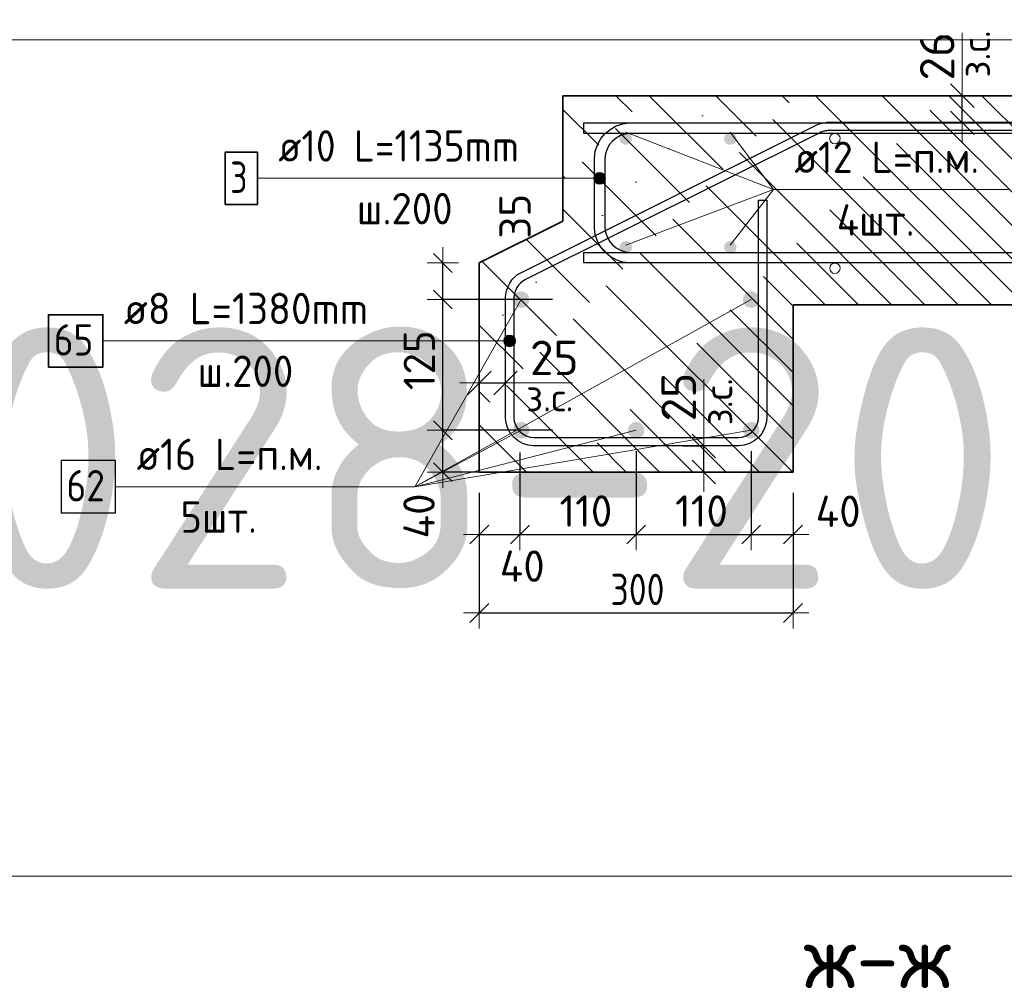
# Model space of a CAD drawing. Header units: metres. Extents: x -38 to 107, y -15 to 21.
# Tile 54 of 89: x 71.606 to 72.548, y 2.765 to 3.691. Entities that reach past the tile are written whole.
import ezdxf

# ---------------------------------------------------------------- set-up
doc = ezdxf.new("R2010")
doc.units = ezdxf.units.M
doc.header["$PDMODE"] = 65
for name, color, linetype, lineweight in [('XR$4$Арм. стержнями верхней зоны', 180, 'Continuous', 35), ('XR$4$Арм. стержнями нижней зоны', 180, 'Continuous', 35), ('XR$4$Арм.стержн. Арматура края', 96, 'Continuous', 35), ('XR$4$Арм.стержн. Доп. арматура', 180, 'Continuous', 35), ('XR$4$Арм.стержн.горизонт. 1', 180, 'Continuous', 35), ('XR$4$Размерная линия (1)', 7, 'Continuous', 13), ('XR$4$Размерная линия_ общее', 7, 'Continuous', 13)]:
    doc.layers.add(name, color=color, linetype=linetype, lineweight=lineweight)
doc.styles.add('ISOCPEUR', font='txt')
doc.dimstyles.new('DIMSTYLE_15', dxfattribs={"dimtxt": 0.033, "dimasz": 0.0375, "dimexe": 0, "dimexo": 0, "dimgap": 0.0165, "dimtad": 2, "dimdec": 0, "dimlfac": 1000, "dimrnd": 1, "dimzin": 12, "dimdsep": 46, "dimtxsty": 'ISOCPEUR', "dimblk1": 'ALL_ML_STRICH', "dimblk2": 'ALL_ML_STRICH', "dimsah": 1, "dimcen": 0, "dimclrd": 7, "dimclre": 256, "dimclrt": 7, "dimadec": 0, "dimazin": 0, "dimtfac": 1, "dimtdec": 0, "dimtix": 1, "dimtmove": 2, "dimatfit": 3, "dimfxl": 0, "dimtvp": 1.2, "dimtzin": 0, "dimlwd": 0, "dimlwe": -3, "dimarcsym": 0})
doc.dimstyles.new('DIMSTYLE_27', dxfattribs={"dimtxt": 0.03, "dimasz": 0.03, "dimexe": 0, "dimexo": 0, "dimgap": 0.015, "dimtad": 2, "dimdec": 0, "dimlfac": 1000, "dimrnd": 5, "dimzin": 12, "dimdsep": 46, "dimtxsty": 'ISOCPEUR', "dimblk1": 'ALL_ML_STRICH', "dimblk2": 'ALL_ML_STRICH', "dimsah": 1, "dimcen": 0, "dimclrd": 7, "dimclre": 256, "dimclrt": 7, "dimadec": 0, "dimazin": 0, "dimtfac": 1, "dimtdec": 0, "dimtix": 1, "dimtmove": 2, "dimatfit": 3, "dimfxl": 0, "dimtvp": 1.2, "dimtzin": 0, "dimlwd": 0, "dimlwe": -3, "dimarcsym": 0})
doc.dimstyles.new('DIMSTYLE_28', dxfattribs={"dimtxt": 0.03, "dimasz": 0.03, "dimexe": 0, "dimexo": 0, "dimgap": 0.015, "dimtad": 2, "dimdec": 0, "dimlfac": 1000, "dimrnd": 5, "dimzin": 12, "dimdsep": 46, "dimtxsty": 'ISOCPEUR', "dimblk1": 'ALL_ML_STRICH', "dimblk2": 'ALL_ML_STRICH', "dimsah": 1, "dimcen": 0, "dimclrd": 7, "dimclre": 256, "dimclrt": 7, "dimadec": 0, "dimazin": 0, "dimtfac": 1, "dimtdec": 0, "dimtix": 1, "dimtmove": 2, "dimatfit": 3, "dimfxl": 0, "dimtzin": 0, "dimlwd": 0, "dimlwe": -3, "dimarcsym": 0})
doc.dimstyles.new('DIMSTYLE_35', dxfattribs={"dimtxt": 0.03, "dimasz": 0.03, "dimexe": 0, "dimexo": 0, "dimgap": 0.015, "dimtad": 0, "dimdec": 0, "dimlfac": 1000, "dimrnd": 5, "dimzin": 12, "dimdsep": 46, "dimtxsty": 'ISOCPEUR', "dimblk1": 'ALL_ML_STRICH', "dimblk2": 'ALL_ML_STRICH', "dimsah": 1, "dimcen": 0, "dimclrd": 7, "dimclre": 256, "dimclrt": 7, "dimadec": 0, "dimazin": 0, "dimtfac": 1, "dimtdec": 0, "dimtix": 1, "dimtmove": 2, "dimatfit": 3, "dimfxl": 0, "dimtvp": 1.2, "dimtzin": 0, "dimlwd": 0, "dimlwe": -3, "dimarcsym": 0})
doc.dimstyles.new('DIMSTYLE_36', dxfattribs={"dimtxt": 0.03, "dimasz": 0.03, "dimexe": 0, "dimexo": 0, "dimgap": 0.015, "dimtad": 0, "dimdec": 0, "dimlfac": 1000, "dimrnd": 5, "dimzin": 12, "dimdsep": 46, "dimtxsty": 'ISOCPEUR', "dimblk1": 'ALL_ML_STRICH', "dimblk2": 'ALL_ML_STRICH', "dimsah": 1, "dimcen": 0, "dimclrd": 7, "dimclre": 256, "dimclrt": 7, "dimadec": 0, "dimazin": 0, "dimtfac": 1, "dimtdec": 0, "dimtix": 1, "dimtmove": 2, "dimatfit": 3, "dimfxl": 0, "dimtvp": 1.2, "dimtzin": 0, "dimlwd": 0, "dimlwe": -3, "dimarcsym": 0})
pattern_1 = [(135, (0, 0), (-0.031819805, -0.031819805), [0.4, -0.05, 0, -0.05]), (135, (-0.01591, -0.01591), (-0.031819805, -0.031819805), [0.8, -0.1, 0.1, -0.1])]

# ---------------------------------------------------------------- blocks, each defined once
blk = doc.blocks.new('ALL_ML_STRICH')
at = {"color": 0, "linetype": 'ByBlock', "lineweight": -2}
for p, q in [((-0.3, -0.3), (0.3, 0.3)), ((0, -0.5), (0, 0.5)), ((-1, 0), (0.5, 0))]:
    blk.add_line(p, q, dxfattribs=at)
blk = doc.blocks.new('*D452')
at = {"layer": 'DEFPOINTS', "color": 7, "linetype": 'Continuous', "lineweight": 13, "transparency": 33554687}
for p in [(72.22062, 3.28331), (72.22562, 3.25831), (72.26061, 3.25831)]:
    blk.add_point(p, dxfattribs=at)
at = {"layer": 'XR$4$Размерная линия_ общее', "color": 253, "linetype": 'Continuous', "lineweight": -2, "true_color": 0xa0a0a0, "transparency": 33554687}
for p, q in [((72.24062, 3.28331), (72.26061, 3.28331)), ((72.24562, 3.25831), (72.26061, 3.25831))]:
    blk.add_line(p, q, dxfattribs=at)
at = {"layer": 'XR$4$Размерная линия_ общее', "color": 7, "linetype": 'Continuous', "lineweight": -2, "transparency": 33554687}
blk.add_line((72.26061, 3.25831), (72.26061, 3.28331), dxfattribs=at)
at = {"layer": 'XR$4$Размерная линия_ общее', "color": 7, "linetype": 'Continuous', "lineweight": 13, "transparency": 33554687, "xscale": 0.0375, "yscale": 0.0375, "zscale": 0.0375}
for p, rotation in [((72.26061, 3.28331), 90), ((72.26061, 3.25831), 270)]:
    blk.add_blockref('ALL_ML_STRICH', p, dxfattribs=dict(at, rotation=rotation))
at = {"layer": 'XR$4$Размерная линия_ общее', "color": 7, "linetype": 'Continuous', "lineweight": 13, "transparency": 33554687, "insert": (72.23661, 3.33003), "char_height": 0.033, "width": 0.066, "attachment_point": 5, "rotation": 90, "style": 'ISOCPEUR'}
blk.add_mtext('\\A1;{25}', dxfattribs=at)
at = {"layer": 'XR$4$Размерная линия_ общее', "color": 7, "linetype": 'Continuous', "lineweight": 13, "transparency": 33554687, "insert": (72.26082, 3.30308), "char_height": 0.027, "width": 0.00135, "attachment_point": 1, "rotation": 90, "line_spacing_factor": 0.60241, "style": 'ISOCPEUR'}
blk.add_mtext('з.с.', dxfattribs=at)
blk = doc.blocks.new('*D520')
at = {"layer": 'DEFPOINTS', "color": 7, "linetype": 'Continuous', "lineweight": 13, "transparency": 33554687}
for p in [(72.4677, 3.61831), (72.4677, 3.59231), (72.50769, 3.59231)]:
    blk.add_point(p, dxfattribs=at)
at = {"layer": 'XR$4$Размерная линия_ общее', "color": 253, "linetype": 'Continuous', "lineweight": -2, "true_color": 0xa0a0a0, "transparency": 33554687}
for p, q in [((72.4877, 3.61831), (72.50769, 3.61831)), ((72.4877, 3.59231), (72.50769, 3.59231))]:
    blk.add_line(p, q, dxfattribs=at)
at = {"layer": 'XR$4$Размерная линия_ общее', "color": 7, "linetype": 'Continuous', "lineweight": -2, "transparency": 33554687}
blk.add_line((72.50769, 3.59231), (72.50769, 3.61831), dxfattribs=at)
at = {"layer": 'XR$4$Размерная линия_ общее', "color": 7, "linetype": 'Continuous', "lineweight": 13, "transparency": 33554687, "xscale": 0.0375, "yscale": 0.0375, "zscale": 0.0375}
for p, rotation in [((72.50769, 3.61831), 90), ((72.50769, 3.59231), 270)]:
    blk.add_blockref('ALL_ML_STRICH', p, dxfattribs=dict(at, rotation=rotation))
at = {"layer": 'XR$4$Размерная линия_ общее', "color": 7, "linetype": 'Continuous', "lineweight": 13, "transparency": 33554687, "insert": (72.50722, 3.63567), "char_height": 0.027, "width": 0.00135, "attachment_point": 1, "rotation": 90, "line_spacing_factor": 0.60241, "style": 'ISOCPEUR'}
blk.add_mtext('з.с.', dxfattribs=at)
at = {"layer": 'XR$4$Размерная линия_ общее', "color": 7, "linetype": 'Continuous', "lineweight": 13, "transparency": 33554687, "insert": (72.48369, 3.65603), "char_height": 0.033, "width": 0.066, "attachment_point": 5, "rotation": 90, "style": 'ISOCPEUR'}
blk.add_mtext('\\A1;{26}', dxfattribs=at)
blk = doc.blocks.new('*D589')
at = {"layer": 'DEFPOINTS', "color": 7, "linetype": 'Continuous', "lineweight": 13, "transparency": 33554687}
for p in [(72.04592, 3.34356), (72.04592, 3.30857), (72.07092, 3.30357)]:
    blk.add_point(p, dxfattribs=at)
at = {"layer": 'XR$4$Размерная линия_ общее', "color": 253, "linetype": 'Continuous', "lineweight": -2, "true_color": 0xa0a0a0, "transparency": 33554687}
for p, q in [((72.04592, 3.32857), (72.04592, 3.34356)), ((72.07092, 3.32357), (72.07092, 3.34356))]:
    blk.add_line(p, q, dxfattribs=at)
at = {"layer": 'XR$4$Размерная линия_ общее', "color": 7, "linetype": 'Continuous', "lineweight": -2, "transparency": 33554687}
blk.add_line((72.04592, 3.34356), (72.07092, 3.34356), dxfattribs=at)
at = {"layer": 'XR$4$Размерная линия_ общее', "color": 7, "linetype": 'Continuous', "lineweight": 13, "transparency": 33554687, "xscale": 0.0375, "yscale": 0.0375, "zscale": 0.0375, "rotation": 180}
blk.add_blockref('ALL_ML_STRICH', (72.04592, 3.34356), dxfattribs=at)
at = {"layer": 'XR$4$Размерная линия_ общее', "color": 7, "linetype": 'Continuous', "lineweight": 13, "transparency": 33554687, "xscale": 0.0375, "yscale": 0.0375, "zscale": 0.0375}
blk.add_blockref('ALL_ML_STRICH', (72.07092, 3.34356), dxfattribs=at)
at = {"layer": 'XR$4$Размерная линия_ общее', "color": 7, "linetype": 'Continuous', "lineweight": 13, "transparency": 33554687, "insert": (72.11764, 3.36756), "char_height": 0.033, "width": 0.066, "attachment_point": 5, "style": 'ISOCPEUR'}
blk.add_mtext('\\A1;{25}', dxfattribs=at)
at = {"layer": 'XR$4$Размерная линия_ общее', "color": 7, "linetype": 'Continuous', "lineweight": 13, "transparency": 33554687, "insert": (72.09069, 3.34335), "char_height": 0.027, "width": 0.00135, "attachment_point": 1, "line_spacing_factor": 0.60241, "style": 'ISOCPEUR'}
blk.add_mtext('з.с.', dxfattribs=at)
blk = doc.blocks.new('*D590')
at = {"layer": 'DEFPOINTS', "color": 7, "linetype": 'Continuous', "lineweight": 13, "transparency": 33554687}
for p in [(72.13584, 3.29831), (72.01108, 3.25831), (72.09592, 3.25831)]:
    blk.add_point(p, dxfattribs=at)
at = {"layer": 'XR$4$Размерная линия (1)', "color": 9, "linetype": 'Continuous', "lineweight": -2, "true_color": 0xc7c7c7, "transparency": 33554687}
for p, q in [((72.11584, 3.29831), (72.01108, 3.29831)), ((72.07592, 3.25831), (72.01108, 3.25831))]:
    blk.add_line(p, q, dxfattribs=at)
at = {"layer": 'XR$4$Размерная линия (1)', "color": 7, "linetype": 'Continuous', "lineweight": -2, "transparency": 33554687}
blk.add_line((72.01108, 3.25831), (72.01108, 3.29831), dxfattribs=at)
at = {"layer": 'XR$4$Размерная линия (1)', "color": 7, "linetype": 'Continuous', "lineweight": 13, "transparency": 33554687, "xscale": 0.03, "yscale": 0.03, "zscale": 0.03}
for p, rotation in [((72.01108, 3.29831), 90), ((72.01108, 3.25831), 270)]:
    blk.add_blockref('ALL_ML_STRICH', p, dxfattribs=dict(at, rotation=rotation))
at = {"layer": 'XR$4$Размерная линия (1)', "color": 7, "linetype": 'Continuous', "lineweight": 13, "transparency": 33554687, "insert": (71.98829, 3.21632), "char_height": 0.03, "width": 0.06, "attachment_point": 5, "rotation": 90, "style": 'ISOCPEUR'}
blk.add_mtext('\\A1;{40}', dxfattribs=at)
blk = doc.blocks.new('*D591')
at = {"layer": 'DEFPOINTS', "color": 7, "linetype": 'Continuous', "lineweight": 13, "transparency": 33554687}
for p in [(72.13584, 3.42331), (72.01108, 3.29831), (72.13584, 3.29831)]:
    blk.add_point(p, dxfattribs=at)
at = {"layer": 'XR$4$Размерная линия (1)', "color": 9, "linetype": 'Continuous', "lineweight": -2, "true_color": 0xc7c7c7, "transparency": 33554687}
for p, q in [((72.11584, 3.42331), (72.01108, 3.42331)), ((72.11584, 3.29831), (72.01108, 3.29831))]:
    blk.add_line(p, q, dxfattribs=at)
at = {"layer": 'XR$4$Размерная линия (1)', "color": 7, "linetype": 'Continuous', "lineweight": -2, "transparency": 33554687}
blk.add_line((72.01108, 3.29831), (72.01108, 3.42331), dxfattribs=at)
at = {"layer": 'XR$4$Размерная линия (1)', "color": 7, "linetype": 'Continuous', "lineweight": 13, "transparency": 33554687, "xscale": 0.03, "yscale": 0.03, "zscale": 0.03}
for p, rotation in [((72.01108, 3.42331), 90), ((72.01108, 3.29831), 270)]:
    blk.add_blockref('ALL_ML_STRICH', p, dxfattribs=dict(at, rotation=rotation))
at = {"layer": 'XR$4$Размерная линия (1)', "color": 7, "linetype": 'Continuous', "lineweight": 13, "transparency": 33554687, "insert": (71.98858, 3.36531), "char_height": 0.03, "width": 0.09, "attachment_point": 5, "rotation": 90, "style": 'ISOCPEUR'}
blk.add_mtext('\\A1;{125}', dxfattribs=at)
blk = doc.blocks.new('*D592')
at = {"layer": 'DEFPOINTS', "color": 7, "linetype": 'Continuous', "lineweight": 13, "transparency": 33554687}
for p in [(72.04592, 3.45831), (72.01108, 3.42331), (72.13584, 3.42331)]:
    blk.add_point(p, dxfattribs=at)
at = {"layer": 'XR$4$Размерная линия (1)', "color": 9, "linetype": 'Continuous', "lineweight": -2, "true_color": 0xc7c7c7, "transparency": 33554687}
for p, q in [((72.01108, 3.45831), (72.01108, 3.45831)), ((72.11584, 3.42331), (72.01108, 3.42331))]:
    blk.add_line(p, q, dxfattribs=at)
at = {"layer": 'XR$4$Размерная линия (1)', "color": 7, "linetype": 'Continuous', "lineweight": -2, "transparency": 33554687}
blk.add_line((72.01108, 3.42331), (72.01108, 3.45831), dxfattribs=at)
at = {"layer": 'XR$4$Размерная линия (1)', "color": 7, "linetype": 'Continuous', "lineweight": 13, "transparency": 33554687, "xscale": 0.03, "yscale": 0.03, "zscale": 0.03}
for p, rotation in [((72.01108, 3.45831), 90), ((72.01108, 3.42331), 270)]:
    blk.add_blockref('ALL_ML_STRICH', p, dxfattribs=dict(at, rotation=rotation))
at = {"layer": 'XR$4$Размерная линия (1)', "color": 7, "linetype": 'Continuous', "lineweight": 13, "transparency": 33554687, "insert": (72.08006, 3.50299), "char_height": 0.03, "width": 0.06, "attachment_point": 5, "rotation": 90, "style": 'ISOCPEUR'}
blk.add_mtext('\\A1;{35}', dxfattribs=at)
blk = doc.blocks.new('*D604')
at = {"layer": 'DEFPOINTS', "color": 7, "linetype": 'Continuous', "lineweight": 13, "transparency": 33554687}
for p in [(72.04592, 3.25831), (72.34592, 3.25831), (72.04592, 3.12355)]:
    blk.add_point(p, dxfattribs=at)
at = {"layer": 'XR$4$Размерная линия (1)', "color": 9, "linetype": 'Continuous', "lineweight": -2, "true_color": 0xc7c7c7, "transparency": 33554687}
for p, q in [((72.04592, 3.23831), (72.04592, 3.12355)), ((72.34592, 3.23831), (72.34592, 3.12355))]:
    blk.add_line(p, q, dxfattribs=at)
at = {"layer": 'XR$4$Размерная линия (1)', "color": 7, "linetype": 'Continuous', "lineweight": -2, "transparency": 33554687}
blk.add_line((72.04592, 3.12355), (72.34592, 3.12355), dxfattribs=at)
at = {"layer": 'XR$4$Размерная линия (1)', "color": 7, "linetype": 'Continuous', "lineweight": 13, "transparency": 33554687, "xscale": 0.03, "yscale": 0.03, "zscale": 0.03, "rotation": 180}
blk.add_blockref('ALL_ML_STRICH', (72.04592, 3.12355), dxfattribs=at)
at = {"layer": 'XR$4$Размерная линия (1)', "color": 7, "linetype": 'Continuous', "lineweight": 13, "transparency": 33554687, "xscale": 0.03, "yscale": 0.03, "zscale": 0.03}
blk.add_blockref('ALL_ML_STRICH', (72.34592, 3.12355), dxfattribs=at)
at = {"layer": 'XR$4$Размерная линия (1)', "color": 7, "linetype": 'Continuous', "lineweight": 13, "transparency": 33554687, "insert": (72.19717, 3.14605), "char_height": 0.03, "width": 0.075, "attachment_point": 5, "style": 'ISOCPEUR'}
blk.add_mtext('\\W0.83;\\A1;{300}', dxfattribs=at)
blk = doc.blocks.new('*D605')
at = {"layer": 'DEFPOINTS', "color": 7, "linetype": 'Continuous', "lineweight": 13, "transparency": 33554687}
for p in [(72.08479, 3.29718), (72.04592, 3.25831), (72.04592, 3.19855)]:
    blk.add_point(p, dxfattribs=at)
at = {"layer": 'XR$4$Размерная линия (1)', "color": 9, "linetype": 'Continuous', "lineweight": -2, "true_color": 0xc7c7c7, "transparency": 33554687}
for p, q in [((72.08479, 3.27718), (72.08479, 3.19855)), ((72.04592, 3.23831), (72.04592, 3.19855))]:
    blk.add_line(p, q, dxfattribs=at)
at = {"layer": 'XR$4$Размерная линия (1)', "color": 7, "linetype": 'Continuous', "lineweight": -2, "transparency": 33554687}
blk.add_line((72.04592, 3.19855), (72.08479, 3.19855), dxfattribs=at)
at = {"layer": 'XR$4$Размерная линия (1)', "color": 7, "linetype": 'Continuous', "lineweight": 13, "transparency": 33554687, "xscale": 0.03, "yscale": 0.03, "zscale": 0.03, "rotation": 180}
blk.add_blockref('ALL_ML_STRICH', (72.04592, 3.19855), dxfattribs=at)
at = {"layer": 'XR$4$Размерная линия (1)', "color": 7, "linetype": 'Continuous', "lineweight": 13, "transparency": 33554687, "xscale": 0.03, "yscale": 0.03, "zscale": 0.03}
blk.add_blockref('ALL_ML_STRICH', (72.08479, 3.19855), dxfattribs=at)
at = {"layer": 'XR$4$Размерная линия (1)', "color": 7, "linetype": 'Continuous', "lineweight": 13, "transparency": 33554687, "insert": (72.08696, 3.16833), "char_height": 0.03, "width": 0.06, "attachment_point": 5, "style": 'ISOCPEUR'}
blk.add_mtext('\\A1;{40}', dxfattribs=at)
blk = doc.blocks.new('*D606')
at = {"layer": 'DEFPOINTS', "color": 7, "linetype": 'Continuous', "lineweight": 13, "transparency": 33554687}
for p in [(72.08479, 3.29718), (72.19584, 3.29831), (72.08479, 3.19855)]:
    blk.add_point(p, dxfattribs=at)
at = {"layer": 'XR$4$Размерная линия (1)', "color": 9, "linetype": 'Continuous', "lineweight": -2, "true_color": 0xc7c7c7, "transparency": 33554687}
for p, q in [((72.08479, 3.27718), (72.08479, 3.19855)), ((72.19584, 3.27831), (72.19584, 3.19855))]:
    blk.add_line(p, q, dxfattribs=at)
at = {"layer": 'XR$4$Размерная линия (1)', "color": 7, "linetype": 'Continuous', "lineweight": -2, "transparency": 33554687}
blk.add_line((72.08479, 3.19855), (72.19584, 3.19855), dxfattribs=at)
at = {"layer": 'XR$4$Размерная линия (1)', "color": 7, "linetype": 'Continuous', "lineweight": 13, "transparency": 33554687, "xscale": 0.03, "yscale": 0.03, "zscale": 0.03, "rotation": 180}
blk.add_blockref('ALL_ML_STRICH', (72.08479, 3.19855), dxfattribs=at)
at = {"layer": 'XR$4$Размерная линия (1)', "color": 7, "linetype": 'Continuous', "lineweight": 13, "transparency": 33554687, "xscale": 0.03, "yscale": 0.03, "zscale": 0.03}
blk.add_blockref('ALL_ML_STRICH', (72.19584, 3.19855), dxfattribs=at)
at = {"layer": 'XR$4$Размерная линия (1)', "color": 7, "linetype": 'Continuous', "lineweight": 13, "transparency": 33554687, "insert": (72.14781, 3.22105), "char_height": 0.03, "width": 0.09, "attachment_point": 5, "style": 'ISOCPEUR'}
blk.add_mtext('\\A1;{110}', dxfattribs=at)
blk = doc.blocks.new('*D607')
at = {"layer": 'DEFPOINTS', "color": 7, "linetype": 'Continuous', "lineweight": 13, "transparency": 33554687}
for p in [(72.19584, 3.29831), (72.30592, 3.29831), (72.19584, 3.19855)]:
    blk.add_point(p, dxfattribs=at)
at = {"layer": 'XR$4$Размерная линия (1)', "color": 9, "linetype": 'Continuous', "lineweight": -2, "true_color": 0xc7c7c7, "transparency": 33554687}
for p, q in [((72.19584, 3.27831), (72.19584, 3.19855)), ((72.30592, 3.27831), (72.30592, 3.19855))]:
    blk.add_line(p, q, dxfattribs=at)
at = {"layer": 'XR$4$Размерная линия (1)', "color": 7, "linetype": 'Continuous', "lineweight": -2, "transparency": 33554687}
blk.add_line((72.19584, 3.19855), (72.30592, 3.19855), dxfattribs=at)
at = {"layer": 'XR$4$Размерная линия (1)', "color": 7, "linetype": 'Continuous', "lineweight": 13, "transparency": 33554687, "xscale": 0.03, "yscale": 0.03, "zscale": 0.03, "rotation": 180}
blk.add_blockref('ALL_ML_STRICH', (72.19584, 3.19855), dxfattribs=at)
at = {"layer": 'XR$4$Размерная линия (1)', "color": 7, "linetype": 'Continuous', "lineweight": 13, "transparency": 33554687, "xscale": 0.03, "yscale": 0.03, "zscale": 0.03}
blk.add_blockref('ALL_ML_STRICH', (72.30592, 3.19855), dxfattribs=at)
at = {"layer": 'XR$4$Размерная линия (1)', "color": 7, "linetype": 'Continuous', "lineweight": 13, "transparency": 33554687, "insert": (72.25838, 3.22105), "char_height": 0.03, "width": 0.09, "attachment_point": 5, "style": 'ISOCPEUR'}
blk.add_mtext('\\A1;{110}', dxfattribs=at)
blk = doc.blocks.new('*D608')
at = {"layer": 'DEFPOINTS', "color": 7, "linetype": 'Continuous', "lineweight": 13, "transparency": 33554687}
for p in [(72.30592, 3.29831), (72.34592, 3.25831), (72.30592, 3.19855)]:
    blk.add_point(p, dxfattribs=at)
at = {"layer": 'XR$4$Размерная линия (1)', "color": 9, "linetype": 'Continuous', "lineweight": -2, "true_color": 0xc7c7c7, "transparency": 33554687}
for p, q in [((72.30592, 3.27831), (72.30592, 3.19855)), ((72.34592, 3.23831), (72.34592, 3.19855))]:
    blk.add_line(p, q, dxfattribs=at)
at = {"layer": 'XR$4$Размерная линия (1)', "color": 7, "linetype": 'Continuous', "lineweight": -2, "transparency": 33554687}
blk.add_line((72.30592, 3.19855), (72.34592, 3.19855), dxfattribs=at)
at = {"layer": 'XR$4$Размерная линия (1)', "color": 7, "linetype": 'Continuous', "lineweight": 13, "transparency": 33554687, "xscale": 0.03, "yscale": 0.03, "zscale": 0.03, "rotation": 180}
blk.add_blockref('ALL_ML_STRICH', (72.30592, 3.19855), dxfattribs=at)
at = {"layer": 'XR$4$Размерная линия (1)', "color": 7, "linetype": 'Continuous', "lineweight": 13, "transparency": 33554687, "xscale": 0.03, "yscale": 0.03, "zscale": 0.03}
blk.add_blockref('ALL_ML_STRICH', (72.34592, 3.19855), dxfattribs=at)
at = {"layer": 'XR$4$Размерная линия (1)', "color": 7, "linetype": 'Continuous', "lineweight": 13, "transparency": 33554687, "insert": (72.389, 3.22083), "char_height": 0.03, "width": 0.06, "attachment_point": 5, "style": 'ISOCPEUR'}
blk.add_mtext('\\A1;{40}', dxfattribs=at)

msp = doc.modelspace()

# ---------------------------------------------------------------- hatches: boundary and pattern name
at = {"linetype": 'Continuous', "lineweight": 13, "transparency": 33554687}
h = msp.add_hatch(dxfattribs=at)
h.set_pattern_fill('__________540', scale=0.015, style=0, pattern_type=2)
h.set_pattern_definition(pattern_1)
h.paths.add_polyline_path([(72.34592, 3.61831), (72.12592, 3.61831), (72.12592, 3.49831), (72.04592, 3.45831), (72.04592, 3.25831), (72.34592, 3.25831)], flags=0)
at = {"linetype": 'Continuous', "lineweight": 25, "transparency": 33554687}
h = msp.add_hatch(dxfattribs=at)
h.set_pattern_fill('__________540', scale=0.015, style=0, pattern_type=2)
h.set_pattern_definition(pattern_1)
h.paths.add_polyline_path([(72.34592, 3.61831), (72.34592, 3.41831), (72.71957, 3.41831), (72.71957, 3.61831)], flags=0)
at = {"layer": 'XR$4$Арм.стержн. Арматура края', "linetype": 'Continuous', "lineweight": 13, "transparency": 33554687}
for points in [[(72.15608, 3.53648), (72.15608, 3.5421), (72.15529, 3.53929)], [(72.15608, 3.5421), (72.1581, 3.53445), (72.1581, 3.54413)], [(72.15608, 3.5421), (72.15608, 3.53648), (72.1581, 3.53445)], [(72.1581, 3.54413), (72.16092, 3.53367), (72.16092, 3.54492)], [(72.1581, 3.54413), (72.1581, 3.53445), (72.16092, 3.53367)], [(72.16092, 3.54492), (72.16092, 3.53367), (72.16373, 3.53445)], [(72.16092, 3.54492), (72.16373, 3.53445), (72.16373, 3.54413)], [(72.16373, 3.54413), (72.16373, 3.53445), (72.16575, 3.53648)], [(72.16373, 3.54413), (72.16575, 3.53648), (72.16575, 3.5421)], [(72.16575, 3.5421), (72.16575, 3.53648), (72.16654, 3.53929)], [(72.0721, 3.38863), (72.07492, 3.37816), (72.07492, 3.38941)], [(72.07492, 3.38941), (72.07492, 3.37816), (72.07773, 3.37895)], [(72.07492, 3.38941), (72.07773, 3.37895), (72.07773, 3.38863)], [(72.07008, 3.38098), (72.07008, 3.3866), (72.06929, 3.38379)], [(72.07008, 3.3866), (72.0721, 3.37895), (72.0721, 3.38863)], [(72.07008, 3.3866), (72.07008, 3.38098), (72.0721, 3.37895)], [(72.0721, 3.38863), (72.0721, 3.37895), (72.07492, 3.37816)], [(72.07773, 3.38863), (72.07773, 3.37895), (72.07975, 3.38098)], [(72.07773, 3.38863), (72.07975, 3.38098), (72.07975, 3.3866)], [(72.07975, 3.3866), (72.07975, 3.38098), (72.08054, 3.38379)]]:
    msp.add_hatch(color=7, dxfattribs=at).paths.add_polyline_path(points)
at = {"layer": 'XR$4$Арм.стержн. Доп. арматура', "linetype": 'Continuous', "lineweight": 50, "transparency": 33554687}
for points in [[(72.19192, 3.57731), (72.19146, 3.5796), (72.19016, 3.58155), (72.18821, 3.58285), (72.18592, 3.58331), (72.18362, 3.58285), (72.18167, 3.58155), (72.18037, 3.5796), (72.17992, 3.57731), (72.18037, 3.57501), (72.18167, 3.57306), (72.18362, 3.57176), (72.18592, 3.57131), (72.18821, 3.57176), (72.19016, 3.57306), (72.19146, 3.57501)], [(72.29192, 3.57731), (72.29146, 3.5796), (72.29016, 3.58155), (72.28821, 3.58285), (72.28592, 3.58331), (72.28362, 3.58285), (72.28167, 3.58155), (72.28037, 3.5796), (72.27992, 3.57731), (72.28037, 3.57501), (72.28167, 3.57306), (72.28362, 3.57176), (72.28592, 3.57131), (72.28821, 3.57176), (72.29016, 3.57306), (72.29146, 3.57501)], [(72.19192, 3.47331), (72.19146, 3.4756), (72.19016, 3.47755), (72.18821, 3.47885), (72.18592, 3.47931), (72.18362, 3.47885), (72.18167, 3.47755), (72.18037, 3.4756), (72.17992, 3.47331), (72.18037, 3.47101), (72.18167, 3.46906), (72.18362, 3.46776), (72.18592, 3.46731), (72.18821, 3.46776), (72.19016, 3.46906), (72.19146, 3.47101)], [(72.29192, 3.47331), (72.29146, 3.4756), (72.29016, 3.47755), (72.28821, 3.47885), (72.28592, 3.47931), (72.28362, 3.47885), (72.28167, 3.47755), (72.28037, 3.4756), (72.27992, 3.47331), (72.28037, 3.47101), (72.28167, 3.46906), (72.28362, 3.46776), (72.28592, 3.46731), (72.28821, 3.46776), (72.29016, 3.46906), (72.29146, 3.47101)]]:
    msp.add_hatch(color=34, dxfattribs=at).paths.add_polyline_path(points)
at = {"layer": 'XR$4$Арм.стержн.горизонт. 1', "linetype": 'Continuous', "lineweight": 50, "transparency": 33554687}
for points in [[(72.09384, 3.42331), (72.09323, 3.42637), (72.0915, 3.42896), (72.0889, 3.4307), (72.08584, 3.43131), (72.08278, 3.4307), (72.08018, 3.42896), (72.07845, 3.42637), (72.07784, 3.42331), (72.07845, 3.42025), (72.08018, 3.41765), (72.08278, 3.41592), (72.08584, 3.41531), (72.0889, 3.41592), (72.0915, 3.41765), (72.09323, 3.42025)], [(72.31392, 3.42331), (72.31331, 3.42637), (72.31157, 3.42896), (72.30898, 3.4307), (72.30592, 3.43131), (72.30285, 3.4307), (72.30026, 3.42896), (72.29852, 3.42637), (72.29792, 3.42331), (72.29852, 3.42025), (72.30026, 3.41765), (72.30285, 3.41592), (72.30592, 3.41531), (72.30898, 3.41592), (72.31157, 3.41765), (72.31331, 3.42025)], [(72.09384, 3.29831), (72.09323, 3.30137), (72.0915, 3.30396), (72.0889, 3.3057), (72.08584, 3.30631), (72.08278, 3.3057), (72.08018, 3.30396), (72.07845, 3.30137), (72.07784, 3.29831), (72.07845, 3.29525), (72.08018, 3.29265), (72.08278, 3.29092), (72.08584, 3.29031), (72.0889, 3.29092), (72.0915, 3.29265), (72.09323, 3.29525)], [(72.20384, 3.29831), (72.20323, 3.30137), (72.2015, 3.30396), (72.1989, 3.3057), (72.19584, 3.30631), (72.19278, 3.3057), (72.19018, 3.30396), (72.18845, 3.30137), (72.18784, 3.29831), (72.18845, 3.29525), (72.19018, 3.29265), (72.19278, 3.29092), (72.19584, 3.29031), (72.1989, 3.29092), (72.2015, 3.29265), (72.20323, 3.29525)], [(72.31392, 3.29831), (72.31331, 3.30137), (72.31157, 3.30396), (72.30898, 3.3057), (72.30592, 3.30631), (72.30285, 3.3057), (72.30026, 3.30396), (72.29852, 3.30137), (72.29792, 3.29831), (72.29852, 3.29525), (72.30026, 3.29265), (72.30285, 3.29092), (72.30592, 3.29031), (72.30898, 3.29092), (72.31157, 3.29265), (72.31331, 3.29525)]]:
    msp.add_hatch(color=7, dxfattribs=at).paths.add_polyline_path(points)

# ---------------------------------------------------------------- linework, layer by layer
at = {"color": 7, "linetype": 'Continuous', "lineweight": 13, "transparency": 33554687}
for p, q in [((86.41979, 3.67171), (67.91979, 3.67171)), ((72.50769, 3.61831), (72.50769, 3.67831)), ((72.07092, 3.34356), (72.13492, 3.34356)), ((72.26061, 3.28331), (72.26061, 3.34731)), ((86.41979, 2.87171), (67.91979, 2.87171))]:
    msp.add_line(p, q, dxfattribs=at)
at = {"color": 7, "linetype": 'Continuous', "lineweight": 35, "transparency": 33554687}
for p, q in [((72.12592, 3.61831), (72.12592, 3.49831)), ((72.34592, 3.61831), (72.12592, 3.61831)), ((72.71957, 3.61831), (72.34592, 3.61831)), ((72.12592, 3.49831), (72.04592, 3.45831)), ((72.04592, 3.45831), (72.04592, 3.25831)), ((72.34592, 3.25831), (72.34592, 3.41831)), ((72.34592, 3.41831), (72.71957, 3.41831)), ((72.04592, 3.25831), (72.34592, 3.25831))]:
    msp.add_line(p, q, dxfattribs=at)
at = {"color": 7, "linetype": 'Continuous', "lineweight": 13, "transparency": 33554687}
for centre in [(72.38592, 3.57726), (72.38595, 3.45326)]:
    msp.add_circle(centre, 0.005, dxfattribs=at)
at = {"layer": 'XR$4$Арм. стержнями верхней зоны', "color": 4, "linetype": 'Continuous', "lineweight": 25, "transparency": 33554687}
msp.add_lwpolyline([(72.14592, 3.59231), (72.72457, 3.59231), (72.72457, 3.58231), (72.14592, 3.58231), (72.14592, 3.59231)], dxfattribs=at)
at = {"layer": 'XR$4$Арм. стержнями нижней зоны', "color": 4, "linetype": 'Continuous', "lineweight": 25, "transparency": 33554687}
msp.add_lwpolyline([(72.14592, 3.46831), (72.72457, 3.46831), (72.72457, 3.45831), (72.14592, 3.45831), (72.14592, 3.46831)], dxfattribs=at)
at = {"layer": 'XR$4$Арм.стержн. Арматура края', "color": 7, "linetype": 'Continuous', "lineweight": 13, "transparency": 33554687}
for p, q in [((72.16092, 3.54492), (72.16092, 3.54492)), ((71.83381, 3.53929), (72.14081, 3.53929)), ((72.14081, 3.53929), (72.16092, 3.53929)), ((72.15529, 3.53929), (72.15529, 3.53929)), ((72.16092, 3.53367), (72.16092, 3.53367)), ((72.16654, 3.53929), (72.16654, 3.53929)), ((72.07492, 3.38941), (72.07492, 3.38941)), ((71.68599, 3.38379), (72.05399, 3.38379)), ((72.05399, 3.38379), (72.07492, 3.38379)), ((72.06929, 3.38379), (72.06929, 3.38379)), ((72.08054, 3.38379), (72.08054, 3.38379)), ((72.07492, 3.37816), (72.07492, 3.37816))]:
    msp.add_line(p, q, dxfattribs=at)
at = {"layer": 'XR$4$Арм.стержн. Арматура края', "color": 40, "linetype": 'Continuous', "lineweight": 25, "transparency": 33554687}
for points in [[(72.32092, 3.51831), (72.32092, 3.30998), (72.32024, 3.3051), (72.31856, 3.30002), (72.31594, 3.29535), (72.31273, 3.2915), (72.30888, 3.28828), (72.3042, 3.28566), (72.29912, 3.28399), (72.29424, 3.28331), (72.09759, 3.28331), (72.09271, 3.28399), (72.08763, 3.28566), (72.08296, 3.28828), (72.07911, 3.2915), (72.07589, 3.29535), (72.07327, 3.30002), (72.07159, 3.3051), (72.07092, 3.30998), (72.07092, 3.42535), (72.07127, 3.42886), (72.0721, 3.43248), (72.0734, 3.43596), (72.07509, 3.43914), (72.07718, 3.44208), (72.07971, 3.4448), (72.08258, 3.44716), (72.08557, 3.44904), (72.36809, 3.59017), (72.36945, 3.59078), (72.37088, 3.59133), (72.37234, 3.59181), (72.37382, 3.5922), (72.37531, 3.59251), (72.37683, 3.59274), (72.37836, 3.59288), (72.37985, 3.59294), (72.72357, 3.59294)], [(72.72357, 3.58494), (72.38002, 3.58494), (72.3789, 3.5849), (72.37781, 3.58479), (72.37672, 3.58463), (72.37566, 3.58441), (72.3746, 3.58413), (72.37356, 3.58379), (72.37253, 3.58339), (72.37151, 3.58294), (72.0895, 3.44206), (72.08727, 3.44066), (72.08521, 3.43896), (72.0834, 3.43701), (72.08191, 3.43493), (72.08071, 3.43266), (72.07977, 3.43017), (72.07918, 3.42757), (72.07892, 3.42495), (72.07892, 3.31054), (72.07942, 3.30692), (72.08063, 3.30326), (72.08251, 3.29991), (72.08478, 3.29718), (72.08751, 3.2949), (72.09087, 3.29302), (72.09453, 3.29181), (72.09815, 3.29131), (72.29368, 3.29131), (72.2973, 3.29181), (72.30096, 3.29302), (72.30432, 3.2949), (72.30705, 3.29718), (72.30933, 3.29991), (72.31121, 3.30326), (72.31241, 3.30692), (72.31292, 3.31054), (72.31292, 3.51831), (72.32092, 3.51831)]]:
    msp.add_lwpolyline(points, dxfattribs=at)
at = {"layer": 'XR$4$Арм.стержн. Арматура края', "color": 4, "linetype": 'Continuous', "lineweight": 25, "transparency": 33554687}
for points in [[(72.65592, 3.45831), (72.18926, 3.45831), (72.18316, 3.45916), (72.17681, 3.46125), (72.17097, 3.46452), (72.16615, 3.46854), (72.16213, 3.47336), (72.15886, 3.4792), (72.15676, 3.48555), (72.15592, 3.49165), (72.15592, 3.55896), (72.15676, 3.56506), (72.15886, 3.57141), (72.16213, 3.57726), (72.16615, 3.58207), (72.17097, 3.58609), (72.17681, 3.58936), (72.18316, 3.59146), (72.18926, 3.59231), (72.65592, 3.59231)], [(72.65592, 3.58231), (72.18995, 3.58231), (72.18543, 3.58168), (72.18086, 3.58017), (72.17666, 3.57782), (72.17325, 3.57497), (72.1704, 3.57156), (72.16805, 3.56737), (72.16654, 3.56279), (72.16592, 3.55827), (72.16592, 3.49235), (72.16654, 3.48783), (72.16805, 3.48325), (72.1704, 3.47905), (72.17325, 3.47564), (72.17666, 3.47279), (72.18086, 3.47044), (72.18543, 3.46894), (72.18995, 3.46831), (72.65592, 3.46831)]]:
    msp.add_lwpolyline(points, dxfattribs=at)
at = {"layer": 'XR$4$Арм.стержн. Арматура края', "color": 7, "linetype": 'Continuous', "lineweight": 35, "transparency": 33554687}
for points in [[(71.80281, 3.51429), (71.83381, 3.51429), (71.83381, 3.56429), (71.80281, 3.56429), (71.80281, 3.51429)], [(71.63399, 3.35879), (71.68599, 3.35879), (71.68599, 3.40879), (71.63399, 3.40879), (71.63399, 3.35879)]]:
    msp.add_lwpolyline(points, dxfattribs=at)
at = {"layer": 'XR$4$Арм.стержн. Арматура края', "color": 7, "linetype": 'Continuous', "lineweight": 13, "transparency": 33554687}
for centre in [(72.16092, 3.53929), (72.07492, 3.38379)]:
    msp.add_circle(centre, 0.00563, dxfattribs=at)
at = {"layer": 'XR$4$Арм.стержн. Доп. арматура', "color": 7, "linetype": 'Continuous', "lineweight": 13, "transparency": 33554687}
for q in [(72.18592, 3.58331), (72.28592, 3.58331), (72.18592, 3.47531), (72.28592, 3.47531), (72.55317, 3.52847)]:
    msp.add_line((72.32717, 3.52847), q, dxfattribs=at)
at = {"layer": 'XR$4$Арм.стержн.горизонт. 1', "color": 7, "linetype": 'Continuous', "lineweight": 13, "transparency": 33554687}
for p, q in [((71.9842, 3.24427), (72.30592, 3.42331)), ((71.9842, 3.24427), (72.08584, 3.42331)), ((71.9842, 3.24427), (72.08584, 3.29831)), ((71.9842, 3.24427), (72.19584, 3.29831)), ((71.9842, 3.24427), (72.30592, 3.29831)), ((71.6982, 3.24427), (71.9842, 3.24427))]:
    msp.add_line(p, q, dxfattribs=at)
at = {"layer": 'XR$4$Арм.стержн.горизонт. 1', "color": 7, "linetype": 'Continuous', "lineweight": 25, "transparency": 33554687}
msp.add_lwpolyline([(71.6462, 3.21927), (71.6982, 3.21927), (71.6982, 3.26927), (71.6462, 3.26927), (71.6462, 3.21927)], dxfattribs=at)

# ---------------------------------------------------------------- texts
at = {"color": 7, "linetype": 'Continuous', "lineweight": 35, "transparency": 33554687, "insert": (70.35063, 3.14671), "char_height": 0.25, "width": 2.7437149, "attachment_point": 7, "style": 'ISOCPEUR'}
msp.add_mtext('\\W0.96;ГОСТ 34028-2016', dxfattribs=at)
at = {"color": 7, "linetype": 'Continuous', "lineweight": 13, "transparency": 33554687, "insert": (72.4968, 2.76454), "char_height": 0.06, "width": 0.1777778, "attachment_point": 9, "style": 'ISOCPEUR'}
msp.add_mtext('\\A1;{\\fISOCPEUR|i0|b0;\\H0.060000;\\W1.000000;\\C7;ж-ж}\\P', dxfattribs=at)
at = {"layer": 'XR$4$Арм.стержн. Арматура края', "color": 7, "linetype": 'Continuous', "lineweight": 25, "transparency": 33554687, "char_height": 0.03, "attachment_point": 7, "style": 'ISOCPEUR'}
for s, insert, width in [('\\W0.92;ø10 L=1135mm ', (71.85381, 3.55529), 0.2806692), ('\\W0.78;3', (71.80781, 3.52529), 0.0326407), ('\\W0.95;ш.200 ', (71.92881, 3.49529), 0.1311996), ('\\W0.96;ø8 L=1380mm ', (71.70599, 3.39979), 0.2722217), ('\\W0.87;65', (71.63899, 3.36979), 0.0550812), ('\\W0.95;ш.200 ', (71.77649, 3.33979), 0.1311996)]:
    msp.add_mtext(s, dxfattribs=dict(at, insert=insert, width=width))
at = {"layer": 'XR$4$Арм.стержн. Доп. арматура', "color": 7, "linetype": 'Continuous', "lineweight": 25, "transparency": 33554687, "char_height": 0.03, "attachment_point": 7, "style": 'ISOCPEUR'}
for s, insert, width in [('\\W0.94;ø12 L=п.м.', (72.34717, 3.54447), 0.1999831), ('\\W0.95;4шт. ', (72.38767, 3.48447), 0.1191576)]:
    msp.add_mtext(s, dxfattribs=dict(at, insert=insert, width=width))
at = {"layer": 'XR$4$Арм.стержн.горизонт. 1', "color": 7, "linetype": 'Continuous', "lineweight": 25, "transparency": 33554687, "char_height": 0.03, "attachment_point": 7, "style": 'ISOCPEUR'}
for s, insert, width in [('\\W0.94;ø16 L=п.м.', (71.7182, 3.26027), 0.1999832), ('\\W0.87;62', (71.6512, 3.23027), 0.0550812), ('\\W0.94;5шт. ', (71.7602, 3.20027), 0.1161286)]:
    msp.add_mtext(s, dxfattribs=dict(at, insert=insert, width=width))

# ---------------------------------------------------------------- dimensions: what is measured, and where the dimension line sits
at = {"layer": 'XR$4$Размерная линия (1)', "color": 7, "linetype": 'Continuous', "lineweight": 13, "transparency": 33554687}
for base, p1, p2, dimstyle, picture, middle in [((72.01108, 3.45831), (72.11584, 3.42331), (72.01108, 3.45831), 'DIMSTYLE_35', '*D592', (72.08006, 3.50299)), ((72.01108, 3.42331), (72.11584, 3.29831), (72.11584, 3.42331), 'DIMSTYLE_28', '*D591', (71.98858, 3.36531)), ((72.01108, 3.29831), (72.07592, 3.25831), (72.11584, 3.29831), 'DIMSTYLE_27', '*D590', (71.98829, 3.21632))]:
    dim = msp.add_linear_dim(base=base, p1=p1, p2=p2, angle=90, dimstyle=dimstyle, override={"dimpost": '<>', "dimclrd": 7, "dimclre": 9, "dimclrt": 7, "dimlwd": 0, "dimlwe": 65533}, dxfattribs=at)
    dim.commit()
    dim.dimension.update_dxf_attribs({"geometry": picture, "text_midpoint": middle, "dimtype": 160})
for base, p1, p2, dimstyle, picture, middle in [((72.08478, 3.19855), (72.04592, 3.23831), (72.08478, 3.27718), 'DIMSTYLE_36', '*D605', (72.08696, 3.16833)), ((72.19584, 3.19855), (72.08478, 3.27718), (72.19584, 3.27831), 'DIMSTYLE_28', '*D606', (72.14781, 3.22105)), ((72.30592, 3.19855), (72.19584, 3.27831), (72.30592, 3.27831), 'DIMSTYLE_28', '*D607', (72.25838, 3.22105)), ((72.34592, 3.19855), (72.30592, 3.27831), (72.34592, 3.23831), 'DIMSTYLE_27', '*D608', (72.389, 3.22083)), ((72.34592, 3.12355), (72.04592, 3.23831), (72.34592, 3.23831), 'DIMSTYLE_28', '*D604', (72.19717, 3.14605))]:
    dim = msp.add_linear_dim(base=base, p1=p1, p2=p2, dimstyle=dimstyle, override={"dimpost": '<>', "dimclrd": 7, "dimclre": 9, "dimclrt": 7, "dimlwd": 0, "dimlwe": 65533}, dxfattribs=at)
    dim.commit()
    dim.dimension.update_dxf_attribs({"geometry": picture, "text_midpoint": middle, "dimtype": 160})
at = {"layer": 'XR$4$Размерная линия_ общее', "color": 7, "linetype": 'Continuous', "lineweight": 13, "transparency": 33554687}
for base, p1, p2, picture, middle in [((72.50769, 3.61831), (72.4877, 3.59231), (72.4877, 3.61831), '*D520', (72.48369, 3.65603)), ((72.26061, 3.28331), (72.24562, 3.25831), (72.24062, 3.28331), '*D452', (72.23661, 3.33003))]:
    dim = msp.add_linear_dim(base=base, p1=p1, p2=p2, angle=90, text='<>\\Xз.с.', dimstyle='DIMSTYLE_15', override={"dimpost": '<>', "dimclrd": 7, "dimclre": 253, "dimclrt": 7, "dimlwd": 0, "dimlwe": 65533}, dxfattribs=at)
    dim.commit()
    dim.dimension.update_dxf_attribs({"geometry": picture, "text_midpoint": middle, "dimtype": 160})
dim = msp.add_linear_dim(base=(72.07092, 3.34356), p1=(72.04592, 3.32857), p2=(72.07092, 3.32357), text='<>\\Xз.с.', dimstyle='DIMSTYLE_15', override={"dimpost": '<>', "dimclrd": 7, "dimclre": 253, "dimclrt": 7, "dimlwd": 0, "dimlwe": 65533}, dxfattribs=at)
dim.commit()
dim.dimension.update_dxf_attribs({"geometry": '*D589', "text_midpoint": (72.11764, 3.36756), "dimtype": 160})

doc.saveas('drawing.dxf')
